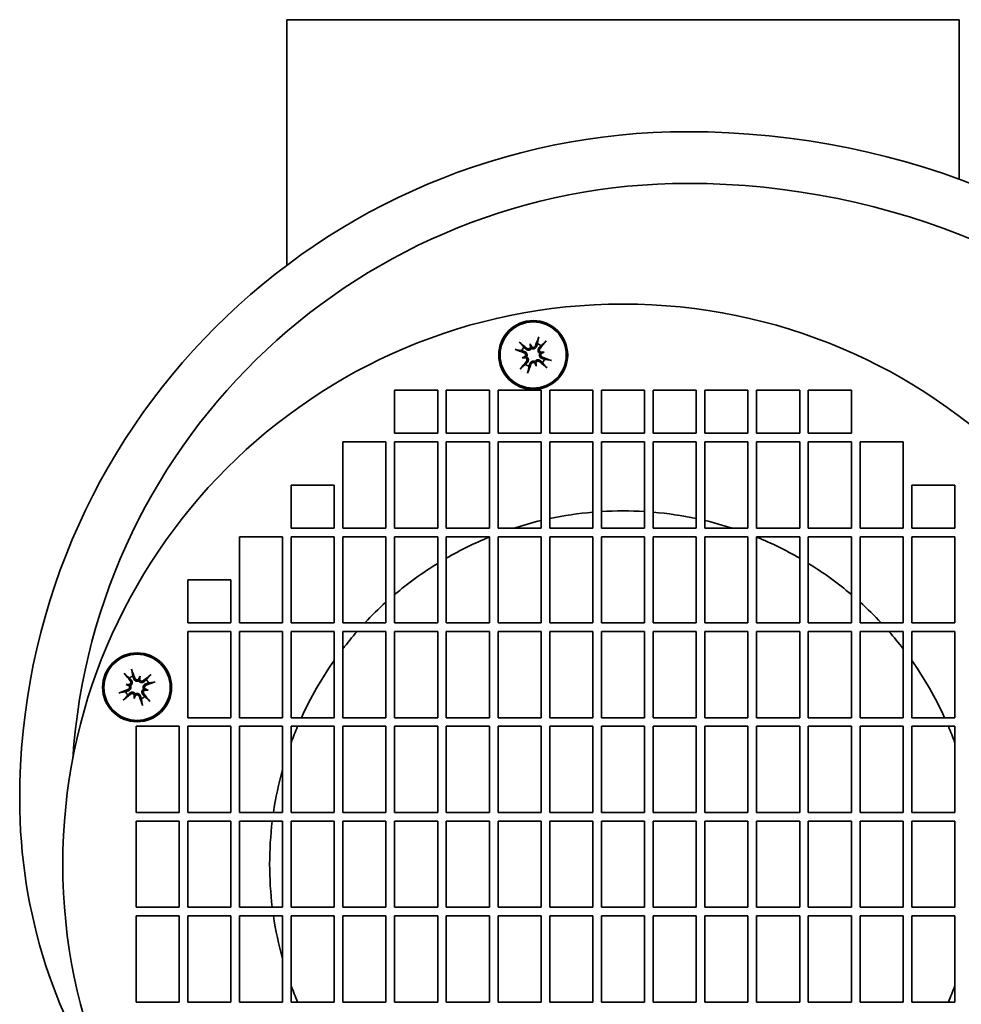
# Model space of a CAD drawing. Header units: millimetres. Extents: x 110 to 310, y 36 to 261.
# Tile 2 of 3: x 139 to 249, y 146 to 261. Entities that reach past the tile are written whole.
import ezdxf

# ---------------------------------------------------------------- set-up
doc = ezdxf.new("R2010")
doc.units = ezdxf.units.MM
doc.layers.add('Krawędzie widoczne(ISO)', color=7, linetype='Continuous', lineweight=35, true_color=0x262659)

msp = doc.modelspace()

# ---------------------------------------------------------------- linework, layer by layer
at = {"layer": 'Krawędzie widoczne(ISO)'}
for p, q in [((170.5, 232.25), (170.5, 260.75)), ((170.5, 260.75), (248.5, 260.75)), ((248.5, 242.22), (248.5, 260.75)), ((198.74, 223.12), (198.81, 222.84)), ((198.81, 222.84), (198.88, 222.59)), ((200.08, 222.11), (199.83, 222.04)), ((200.36, 222.18), (200.08, 222.11)), ((197.8, 221.5), (198.08, 221.57)), ((198.08, 221.57), (198.33, 221.64)), ((199.35, 220.84), (199.28, 221.09)), ((199.42, 220.56), (199.35, 220.84)), ((183, 217.75), (188, 217.75)), ((183, 212.75), (183, 217.75)), ((188, 217.75), (188, 212.75)), ((189, 217.75), (194, 217.75)), ((189, 212.75), (189, 217.75)), ((194, 217.75), (194, 212.75)), ((195, 217.75), (200, 217.75)), ((195, 212.75), (195, 217.75)), ((200, 217.75), (200, 212.75)), ((201, 217.75), (206, 217.75)), ((201, 212.75), (201, 217.75)), ((206, 217.75), (206, 212.75)), ((207, 217.75), (212, 217.75)), ((207, 212.75), (207, 217.75)), ((212, 217.75), (212, 212.75)), ((213, 217.75), (218, 217.75)), ((213, 212.75), (213, 217.75)), ((218, 217.75), (218, 212.75)), ((219, 217.75), (224, 217.75)), ((219, 212.75), (219, 217.75)), ((224, 217.75), (224, 212.75)), ((225, 217.75), (230, 217.75)), ((225, 212.75), (225, 217.75)), ((230, 217.75), (230, 212.75)), ((231, 217.75), (236, 217.75)), ((231, 212.75), (231, 217.75)), ((236, 217.75), (236, 212.75)), ((188, 212.75), (183, 212.75)), ((194, 212.75), (189, 212.75)), ((200, 212.75), (195, 212.75)), ((206, 212.75), (201, 212.75)), ((212, 212.75), (207, 212.75)), ((218, 212.75), (213, 212.75)), ((224, 212.75), (219, 212.75)), ((230, 212.75), (225, 212.75)), ((236, 212.75), (231, 212.75)), ((177, 201.75), (177, 211.75)), ((177, 211.75), (182, 211.75)), ((182, 211.75), (182, 201.75)), ((183, 201.75), (183, 211.75)), ((183, 211.75), (188, 211.75)), ((188, 211.75), (188, 201.75)), ((189, 201.75), (189, 211.75)), ((189, 211.75), (194, 211.75)), ((194, 211.75), (194, 201.75)), ((195, 201.75), (195, 211.75)), ((195, 211.75), (200, 211.75)), ((200, 211.75), (200, 201.75)), ((201, 201.75), (201, 211.75)), ((201, 211.75), (206, 211.75)), ((206, 211.75), (206, 201.75)), ((207, 201.75), (207, 211.75)), ((207, 211.75), (212, 211.75)), ((212, 211.75), (212, 201.75)), ((213, 201.75), (213, 211.75)), ((213, 211.75), (218, 211.75)), ((218, 211.75), (218, 201.75)), ((219, 201.75), (219, 211.75)), ((219, 211.75), (224, 211.75)), ((224, 211.75), (224, 201.75)), ((225, 201.75), (225, 211.75)), ((225, 211.75), (230, 211.75)), ((230, 211.75), (230, 201.75)), ((231, 201.75), (231, 211.75)), ((231, 211.75), (236, 211.75)), ((236, 211.75), (236, 201.75)), ((237, 211.75), (242, 211.75)), ((237, 201.75), (237, 211.75)), ((242, 211.75), (242, 201.75)), ((171, 206.75), (176, 206.75)), ((171, 201.75), (171, 206.75)), ((176, 206.75), (176, 201.75)), ((243, 206.75), (248, 206.75)), ((243, 201.75), (243, 206.75)), ((248, 206.75), (248, 201.75)), ((176, 201.75), (171, 201.75)), ((182, 201.75), (177, 201.75)), ((188, 201.75), (183, 201.75)), ((194, 201.75), (189, 201.75)), ((200, 201.75), (195, 201.75)), ((206, 201.75), (201, 201.75)), ((212, 201.75), (207, 201.75)), ((218, 201.75), (213, 201.75)), ((224, 201.75), (219, 201.75)), ((230, 201.75), (225, 201.75)), ((236, 201.75), (231, 201.75)), ((242, 201.75), (237, 201.75)), ((248, 201.75), (243, 201.75)), ((165, 190.75), (165, 200.75)), ((165, 200.75), (170, 200.75)), ((170, 200.75), (170, 190.75)), ((171, 190.75), (171, 200.75)), ((171, 200.75), (176, 200.75)), ((176, 200.75), (176, 190.75)), ((177, 190.75), (177, 200.75)), ((177, 200.75), (182, 200.75)), ((182, 200.75), (182, 190.75)), ((183, 190.75), (183, 200.75)), ((183, 200.75), (188, 200.75)), ((188, 200.75), (188, 190.75)), ((189, 190.75), (189, 200.75)), ((189, 200.75), (194, 200.75)), ((194, 200.75), (194, 190.75)), ((195, 190.75), (195, 200.75)), ((195, 200.75), (200, 200.75)), ((200, 200.75), (200, 190.75)), ((201, 190.75), (201, 200.75)), ((201, 200.75), (206, 200.75)), ((206, 200.75), (206, 190.75)), ((207, 190.75), (207, 200.75)), ((207, 200.75), (212, 200.75)), ((212, 200.75), (212, 190.75)), ((213, 200.75), (218, 200.75)), ((213, 190.75), (213, 200.75)), ((218, 200.75), (218, 190.75)), ((219, 200.75), (224, 200.75)), ((219, 190.75), (219, 200.75)), ((224, 200.75), (224, 190.75)), ((225, 200.75), (230, 200.75)), ((225, 190.75), (225, 200.75)), ((230, 200.75), (230, 190.75)), ((231, 200.75), (236, 200.75)), ((231, 190.75), (231, 200.75)), ((236, 200.75), (236, 190.75)), ((237, 190.75), (237, 200.75)), ((237, 200.75), (242, 200.75)), ((242, 200.75), (242, 190.75)), ((243, 200.75), (248, 200.75)), ((243, 190.75), (243, 200.75)), ((248, 200.75), (248, 190.75)), ((159, 195.75), (164, 195.75)), ((159, 190.75), (159, 195.75)), ((164, 195.75), (164, 190.75)), ((164, 190.75), (159, 190.75)), ((159, 179.75), (159, 189.75)), ((159, 189.75), (164, 189.75)), ((164, 189.75), (164, 179.75)), ((170, 190.75), (165, 190.75)), ((165, 179.75), (165, 189.75)), ((165, 189.75), (170, 189.75)), ((170, 189.75), (170, 179.75)), ((176, 190.75), (171, 190.75)), ((171, 179.75), (171, 189.75)), ((171, 189.75), (176, 189.75)), ((176, 189.75), (176, 179.75)), ((182, 190.75), (177, 190.75)), ((177, 179.75), (177, 189.75)), ((177, 189.75), (182, 189.75)), ((182, 189.75), (182, 179.75)), ((188, 190.75), (183, 190.75)), ((183, 179.75), (183, 189.75)), ((183, 189.75), (188, 189.75)), ((188, 189.75), (188, 179.75)), ((194, 190.75), (189, 190.75)), ((189, 179.75), (189, 189.75)), ((189, 189.75), (194, 189.75)), ((194, 189.75), (194, 179.75)), ((200, 190.75), (195, 190.75)), ((195, 179.75), (195, 189.75)), ((195, 189.75), (200, 189.75)), ((200, 189.75), (200, 179.75)), ((206, 190.75), (201, 190.75)), ((201, 179.75), (201, 189.75)), ((201, 189.75), (206, 189.75)), ((206, 189.75), (206, 179.75)), ((212, 190.75), (207, 190.75)), ((207, 179.75), (207, 189.75)), ((207, 189.75), (212, 189.75)), ((212, 189.75), (212, 179.75)), ((218, 190.75), (213, 190.75)), ((213, 179.75), (213, 189.75)), ((213, 189.75), (218, 189.75)), ((218, 189.75), (218, 179.75)), ((224, 190.75), (219, 190.75)), ((219, 179.75), (219, 189.75)), ((219, 189.75), (224, 189.75)), ((224, 189.75), (224, 179.75)), ((230, 190.75), (225, 190.75)), ((225, 179.75), (225, 189.75)), ((225, 189.75), (230, 189.75)), ((230, 189.75), (230, 179.75)), ((236, 190.75), (231, 190.75)), ((231, 179.75), (231, 189.75)), ((231, 189.75), (236, 189.75)), ((236, 189.75), (236, 179.75)), ((242, 190.75), (237, 190.75)), ((237, 179.75), (237, 189.75)), ((237, 189.75), (242, 189.75)), ((242, 189.75), (242, 179.75)), ((248, 190.75), (243, 190.75)), ((243, 189.75), (248, 189.75)), ((243, 179.75), (243, 189.75)), ((248, 189.75), (248, 179.75)), ((153.39, 184.27), (153.32, 184.02)), ((153.46, 184.55), (153.39, 184.27)), ((151.84, 183.61), (152.12, 183.54)), ((152.12, 183.54), (152.37, 183.47)), ((154.12, 183), (153.87, 183.07)), ((154.4, 182.93), (154.12, 183)), ((152.78, 181.99), (152.85, 182.27)), ((152.85, 182.27), (152.92, 182.52)), ((164, 179.75), (159, 179.75)), ((170, 179.75), (165, 179.75)), ((176, 179.75), (171, 179.75)), ((182, 179.75), (177, 179.75)), ((188, 179.75), (183, 179.75)), ((194, 179.75), (189, 179.75)), ((200, 179.75), (195, 179.75)), ((206, 179.75), (201, 179.75)), ((212, 179.75), (207, 179.75)), ((218, 179.75), (213, 179.75)), ((224, 179.75), (219, 179.75)), ((230, 179.75), (225, 179.75)), ((236, 179.75), (231, 179.75)), ((242, 179.75), (237, 179.75)), ((248, 179.75), (243, 179.75)), ((153, 168.75), (153, 178.75)), ((153, 178.75), (158, 178.75)), ((158, 178.75), (158, 168.75)), ((159, 168.75), (159, 178.75)), ((159, 178.75), (164, 178.75)), ((164, 178.75), (164, 168.75)), ((165, 168.75), (165, 178.75)), ((165, 178.75), (170, 178.75)), ((170, 178.75), (170, 168.75)), ((171, 168.75), (171, 178.75)), ((171, 178.75), (176, 178.75)), ((176, 178.75), (176, 168.75)), ((177, 168.75), (177, 178.75)), ((177, 178.75), (182, 178.75)), ((182, 178.75), (182, 168.75)), ((183, 168.75), (183, 178.75)), ((183, 178.75), (188, 178.75)), ((188, 178.75), (188, 168.75)), ((189, 168.75), (189, 178.75)), ((189, 178.75), (194, 178.75)), ((194, 178.75), (194, 168.75)), ((195, 168.75), (195, 178.75)), ((195, 178.75), (200, 178.75)), ((200, 178.75), (200, 168.75)), ((201, 168.75), (201, 178.75)), ((201, 178.75), (206, 178.75)), ((206, 178.75), (206, 168.75)), ((207, 168.75), (207, 178.75)), ((207, 178.75), (212, 178.75)), ((212, 178.75), (212, 168.75)), ((213, 168.75), (213, 178.75)), ((213, 178.75), (218, 178.75)), ((218, 178.75), (218, 168.75)), ((219, 168.75), (219, 178.75)), ((219, 178.75), (224, 178.75)), ((224, 178.75), (224, 168.75)), ((225, 168.75), (225, 178.75)), ((225, 178.75), (230, 178.75)), ((230, 178.75), (230, 168.75)), ((231, 168.75), (231, 178.75)), ((231, 178.75), (236, 178.75)), ((236, 178.75), (236, 168.75)), ((237, 168.75), (237, 178.75)), ((237, 178.75), (242, 178.75)), ((242, 178.75), (242, 168.75)), ((243, 168.75), (243, 178.75)), ((243, 178.75), (248, 178.75)), ((248, 178.75), (248, 168.75)), ((158, 168.75), (153, 168.75)), ((164, 168.75), (159, 168.75)), ((170, 168.75), (165, 168.75)), ((176, 168.75), (171, 168.75)), ((182, 168.75), (177, 168.75)), ((188, 168.75), (183, 168.75)), ((194, 168.75), (189, 168.75)), ((200, 168.75), (195, 168.75)), ((206, 168.75), (201, 168.75)), ((212, 168.75), (207, 168.75)), ((218, 168.75), (213, 168.75)), ((224, 168.75), (219, 168.75)), ((230, 168.75), (225, 168.75)), ((236, 168.75), (231, 168.75)), ((242, 168.75), (237, 168.75)), ((248, 168.75), (243, 168.75)), ((153, 157.75), (153, 167.75)), ((153, 167.75), (158, 167.75)), ((158, 167.75), (158, 157.75)), ((159, 157.75), (159, 167.75)), ((159, 167.75), (164, 167.75)), ((164, 167.75), (164, 157.75)), ((165, 157.75), (165, 167.75)), ((165, 167.75), (170, 167.75)), ((170, 167.75), (170, 157.75)), ((171, 157.75), (171, 167.75)), ((171, 167.75), (176, 167.75)), ((176, 167.75), (176, 157.75)), ((177, 157.75), (177, 167.75)), ((177, 167.75), (182, 167.75)), ((182, 167.75), (182, 157.75)), ((183, 157.75), (183, 167.75)), ((183, 167.75), (188, 167.75)), ((188, 167.75), (188, 157.75)), ((189, 157.75), (189, 167.75)), ((189, 167.75), (194, 167.75)), ((194, 167.75), (194, 157.75)), ((195, 157.75), (195, 167.75)), ((195, 167.75), (200, 167.75)), ((200, 167.75), (200, 157.75)), ((201, 157.75), (201, 167.75)), ((201, 167.75), (206, 167.75)), ((206, 167.75), (206, 157.75)), ((207, 157.75), (207, 167.75)), ((207, 167.75), (212, 167.75)), ((212, 167.75), (212, 157.75)), ((213, 157.75), (213, 167.75)), ((213, 167.75), (218, 167.75)), ((218, 167.75), (218, 157.75)), ((219, 157.75), (219, 167.75)), ((219, 167.75), (224, 167.75)), ((224, 167.75), (224, 157.75)), ((225, 157.75), (225, 167.75)), ((225, 167.75), (230, 167.75)), ((230, 167.75), (230, 157.75)), ((231, 157.75), (231, 167.75)), ((231, 167.75), (236, 167.75)), ((236, 167.75), (236, 157.75)), ((237, 157.75), (237, 167.75)), ((237, 167.75), (242, 167.75)), ((242, 167.75), (242, 157.75)), ((243, 157.75), (243, 167.75)), ((243, 167.75), (248, 167.75)), ((248, 167.75), (248, 157.75)), ((158, 157.75), (153, 157.75)), ((164, 157.75), (159, 157.75)), ((170, 157.75), (165, 157.75)), ((176, 157.75), (171, 157.75)), ((182, 157.75), (177, 157.75)), ((188, 157.75), (183, 157.75)), ((194, 157.75), (189, 157.75)), ((200, 157.75), (195, 157.75)), ((206, 157.75), (201, 157.75)), ((212, 157.75), (207, 157.75)), ((218, 157.75), (213, 157.75)), ((224, 157.75), (219, 157.75)), ((230, 157.75), (225, 157.75)), ((236, 157.75), (231, 157.75)), ((242, 157.75), (237, 157.75)), ((248, 157.75), (243, 157.75)), ((153, 146.75), (153, 156.75)), ((153, 156.75), (158, 156.75)), ((158, 156.75), (158, 146.75)), ((159, 146.75), (159, 156.75)), ((159, 156.75), (164, 156.75)), ((164, 156.75), (164, 146.75)), ((165, 156.75), (170, 156.75)), ((165, 146.75), (165, 156.75)), ((170, 156.75), (170, 146.75)), ((171, 156.75), (176, 156.75)), ((171, 146.75), (171, 156.75)), ((176, 156.75), (176, 146.75)), ((177, 156.75), (182, 156.75)), ((177, 146.75), (177, 156.75)), ((182, 156.75), (182, 146.75)), ((183, 156.75), (188, 156.75)), ((183, 146.75), (183, 156.75)), ((188, 156.75), (188, 146.75)), ((189, 156.75), (194, 156.75)), ((189, 146.75), (189, 156.75)), ((194, 156.75), (194, 146.75)), ((195, 156.75), (200, 156.75)), ((195, 146.75), (195, 156.75)), ((200, 156.75), (200, 146.75)), ((201, 156.75), (206, 156.75)), ((201, 146.75), (201, 156.75)), ((206, 156.75), (206, 146.75)), ((207, 156.75), (212, 156.75)), ((207, 146.75), (207, 156.75)), ((212, 156.75), (212, 146.75)), ((213, 156.75), (218, 156.75)), ((213, 146.75), (213, 156.75)), ((218, 156.75), (218, 146.75)), ((219, 156.75), (224, 156.75)), ((219, 146.75), (219, 156.75)), ((224, 156.75), (224, 146.75)), ((225, 156.75), (230, 156.75)), ((225, 146.75), (225, 156.75)), ((230, 156.75), (230, 146.75)), ((231, 146.75), (231, 156.75)), ((231, 156.75), (236, 156.75)), ((236, 156.75), (236, 146.75)), ((237, 156.75), (242, 156.75)), ((237, 146.75), (237, 156.75)), ((242, 156.75), (242, 146.75)), ((243, 156.75), (248, 156.75)), ((243, 146.75), (243, 156.75)), ((248, 156.75), (248, 146.75)), ((158, 146.75), (153, 146.75)), ((164, 146.75), (159, 146.75)), ((170, 146.75), (165, 146.75)), ((176, 146.75), (171, 146.75)), ((182, 146.75), (177, 146.75)), ((188, 146.75), (183, 146.75)), ((194, 146.75), (189, 146.75)), ((200, 146.75), (195, 146.75)), ((206, 146.75), (201, 146.75)), ((212, 146.75), (207, 146.75)), ((218, 146.75), (213, 146.75)), ((224, 146.75), (219, 146.75)), ((230, 146.75), (225, 146.75)), ((236, 146.75), (231, 146.75)), ((242, 146.75), (237, 146.75)), ((248, 146.75), (243, 146.75))]:
    msp.add_line(p, q, dxfattribs=at)
for centre, radius in [((209.5, 162.75), 65), ((199.08, 221.84), 4), ((199.08, 221.84), 3.84), ((153.12, 183.27), 4), ((153.12, 183.27), 3.84)]:
    msp.add_circle(centre, radius, dxfattribs=at)
for centre, radius, start, end in [((217, 170.25), 77.5, 90, 180), ((217, 155.25), 92.5, 0, 90), ((217, 170.25), 71.5, 90, 176.2345), ((217, 155.25), 86.5, 0, 90), ((199.08, 221.84), 1.4, 50.4364, 69.5636), ((199.08, 221.84), 1.4, 140.4364, 159.5636), ((199.08, 221.84), 1.4, 230.4364, 249.5636), ((199.08, 221.84), 1.4, 320.4364, 339.5636), ((209.5, 162.75), 41, 94.8971, 101.9652), ((209.5, 162.75), 41, 86.5042, 93.4958), ((209.5, 162.75), 41, 78.0348, 85.1029), ((209.5, 162.75), 41, 103.3976, 107.9698), ((209.5, 162.75), 41, 72.0302, 76.6024), ((209.5, 162.75), 41, 112.2129, 120), ((209.5, 162.75), 41, 60, 67.7871), ((209.5, 162.75), 41, 121.6272, 130.2663), ((209.5, 162.75), 41, 49.7337, 58.3728), ((209.5, 162.75), 41, 132.1236, 136.9272), ((209.5, 162.75), 41, 43.0728, 47.8764), ((209.5, 162.75), 41, 138.8116, 142.4369), ((209.5, 162.75), 41, 37.5631, 41.1884), ((209.5, 162.75), 41, 144.7929, 155.5037), ((209.5, 162.75), 41, 24.4963, 35.2071), ((153.12, 183.27), 1.4, 110.4364, 129.5636), ((153.12, 183.27), 1.4, 20.4364, 39.5636), ((153.12, 183.27), 1.4, 200.4364, 219.5636), ((153.12, 183.27), 1.4, 290.4364, 309.5636), ((209.5, 162.75), 41, 157.0303, 159.8884), ((209.5, 162.75), 41, 20.1116, 22.9697), ((209.5, 162.75), 41, 164.4538, 171.585), ((202, 170.25), 62.5, 180, 215.7105), ((209.5, 162.75), 41, 172.9953, 187.0047), ((209.5, 162.75), 41, 188.415, 195.5462), ((202, 155.25), 107.5, 270, 0), ((202, 155.25), 101.5, 270, 0), ((209.5, 162.75), 41, 200.1116, 202.9697), ((209.5, 162.75), 41, 337.0303, 339.8884)]:
    msp.add_arc(centre, radius, start, end, dxfattribs=at)
for centre, major_axis, ratio, start_param, end_param in [((197.5, 223.28), (-0.157, 0.134), 0.087423, 3.600601, 5.055776), ((198.79, 221.5), (-4.94, 4.2), 0.087156, 4.881829, 5.059976), ((196.58, 220.92), (1.97, -5.37), 0.5, 1.731732, 1.803269), ((201.71, 222.29), (-0.98, 5.64), 0.5, 1.338324, 1.409861), ((198.55, 222.86), (-0.26, -0.045), 0.988452, 2.363331, 2.867585), ((199.03, 222.99), (-0.248, -0.091), 0.988452, 0.274008, 0.778262), ((199.5, 221.69), (-2.17, -6.11), 0.087156, 4.364802, 4.542949), ((199.73, 223.88), (-0.069, -0.194), 0.087423, 4.369002, 5.824177), ((198.74, 222.13), (4.2, 4.94), 0.087156, 4.881829, 5.059976), ((200.52, 223.42), (0.134, 0.157), 0.087423, 3.600601, 5.055776), ((197.04, 222.49), (0.194, -0.069), 0.087423, 4.369002, 5.824177), ((199.23, 222.26), (6.11, -2.17), 0.087156, 4.364802, 4.542949), ((200, 219.34), (5.37, 1.97), 0.5, 1.731732, 1.803269), ((197.93, 221.78), (0.091, -0.248), 0.988452, 0.274008, 0.778262), ((199.54, 219.21), (5.64, 0.98), 0.5, 1.338324, 1.409861), ((200.11, 222.37), (-0.045, 0.26), 0.988452, 2.363331, 2.867585), ((198.16, 224.34), (-5.37, -1.97), 0.5, 1.731732, 1.803269), ((200.23, 221.89), (-0.091, 0.248), 0.988452, 0.274008, 0.778262), ((199.42, 221.55), (-4.2, -4.94), 0.087156, 4.881829, 5.059976), ((198.63, 224.47), (-5.64, -0.98), 0.5, 1.338324, 1.409861), ((198.06, 221.31), (0.045, -0.26), 0.988452, 2.363331, 2.867585), ((198.66, 221.99), (2.17, 6.11), 0.087156, 4.364802, 4.542949), ((201.58, 222.76), (-1.97, 5.37), 0.5, 1.731732, 1.803269), ((199.13, 220.69), (0.248, 0.091), 0.988452, 0.274008, 0.778262), ((199.61, 220.81), (0.26, 0.045), 0.988452, 2.363331, 2.867585), ((196.45, 221.38), (0.98, -5.64), 0.5, 1.338324, 1.409861), ((199.37, 222.18), (4.94, -4.2), 0.087156, 4.881829, 5.059976), ((198.93, 221.42), (-6.11, 2.17), 0.087156, 4.364802, 4.542949), ((201.12, 221.19), (-0.194, 0.069), 0.087423, 4.369002, 5.824177), ((197.64, 220.25), (-0.134, -0.157), 0.087423, 3.600601, 5.055776), ((198.43, 219.8), (0.069, 0.194), 0.087423, 4.369002, 5.824177), ((200.67, 220.4), (0.157, -0.134), 0.087423, 3.600601, 5.055776), ((152.47, 185.31), (-0.069, 0.194), 0.087423, 3.600601, 5.055776), ((152.7, 183.12), (-2.17, 6.11), 0.087156, 4.881829, 5.059976), ((151.68, 184.86), (0.134, -0.157), 0.087423, 4.369002, 5.824177), ((153.46, 183.56), (4.2, -4.94), 0.087156, 4.364802, 4.542949), ((155.62, 182.35), (1.97, 5.37), 0.5, 1.338324, 1.409861), ((153.17, 184.42), (-0.248, 0.091), 0.988452, 2.363331, 2.867585), ((153.65, 184.3), (-0.26, 0.045), 0.988452, 0.274008, 0.778262), ((150.49, 183.73), (-0.98, -5.64), 0.5, 1.731732, 1.803269), ((153.41, 182.93), (-4.94, -4.2), 0.087156, 4.364802, 4.542949), ((154.7, 184.71), (-0.157, -0.134), 0.087423, 4.369002, 5.824177), ((153.27, 182.85), (-6.11, -2.17), 0.087156, 4.881829, 5.059976), ((152.66, 180.64), (5.64, -0.98), 0.5, 1.731732, 1.803269), ((154.04, 185.77), (-5.37, 1.97), 0.5, 1.338324, 1.409861), ((152.09, 183.8), (-0.045, -0.26), 0.988452, 0.274008, 0.778262), ((151.97, 183.32), (-0.091, -0.248), 0.988452, 2.363331, 2.867585), ((154.14, 182.74), (0.045, 0.26), 0.988452, 0.274008, 0.778262), ((153.57, 185.9), (-5.64, 0.98), 0.5, 1.731732, 1.803269), ((152.2, 180.77), (5.37, -1.97), 0.5, 1.338324, 1.409861), ((154.27, 183.22), (0.091, 0.248), 0.988452, 2.363331, 2.867585), ((152.97, 183.69), (6.11, 2.17), 0.087156, 4.881829, 5.059976), ((155.16, 183.92), (0.194, 0.069), 0.087423, 3.600601, 5.055776), ((151.08, 182.62), (-0.194, -0.069), 0.087423, 3.600601, 5.055776), ((152.83, 183.61), (4.94, 4.2), 0.087156, 4.364802, 4.542949), ((151.53, 181.83), (0.157, 0.134), 0.087423, 4.369002, 5.824177), ((155.75, 182.82), (0.98, 5.64), 0.5, 1.731732, 1.803269), ((150.62, 184.19), (-1.97, -5.37), 0.5, 1.338324, 1.409861), ((152.59, 182.25), (0.26, -0.045), 0.988452, 0.274008, 0.778262), ((153.06, 182.12), (0.248, -0.091), 0.988452, 2.363331, 2.867585), ((153.54, 183.42), (2.17, -6.11), 0.087156, 4.881829, 5.059976), ((152.78, 182.98), (-4.2, 4.94), 0.087156, 4.364802, 4.542949), ((154.56, 181.69), (-0.134, 0.157), 0.087423, 4.369002, 5.824177), ((153.77, 181.23), (0.069, -0.194), 0.087423, 3.600601, 5.055776)]:
    msp.add_ellipse(centre, major_axis=major_axis, ratio=ratio, start_param=start_param, end_param=end_param, dxfattribs=at)
for points, weights in [([(198, 222.73), (197.85, 222.91), (197.64, 223.16)], [1, 1.01529400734, 1.00328287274]), ([(199.57, 223.15), (199.52, 222.99), (199.48, 222.86)], [1, 1.12995779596, 1.25770150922]), ([(199.66, 223.71), (199.61, 223.38), (199.57, 223.15)], [1.00328287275, 1.01529400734, 1]), ([(199.76, 222.69), (199.86, 222.79), (199.97, 222.92)], [1.25770150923, 1.12995779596, 1]), ([(199.97, 222.92), (200.15, 223.07), (200.41, 223.28)], [1, 1.01529400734, 1.00328287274]), ([(197.21, 222.42), (197.54, 222.37), (197.77, 222.33)], [1.00328287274, 1.01529400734, 1]), ([(197.77, 222.33), (197.93, 222.28), (198.06, 222.24)], [1, 1.12995779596, 1.25770150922]), ([(198.23, 222.52), (198.13, 222.61), (198, 222.73)], [1.25770150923, 1.12995779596, 1]), ([(198.19, 220.76), (198.01, 220.61), (197.76, 220.4)], [1, 1.01529400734, 1.00328287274]), ([(198.4, 220.98), (198.31, 220.89), (198.19, 220.76)], [1.25770150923, 1.12995779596, 1]), ([(198.5, 219.97), (198.55, 220.29), (198.59, 220.53)], [1.00328287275, 1.01529400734, 1]), ([(198.59, 220.53), (198.64, 220.69), (198.68, 220.82)], [1, 1.12995779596, 1.25770150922]), ([(199.94, 221.16), (200.03, 221.06), (200.16, 220.95)], [1.25770150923, 1.12995779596, 1]), ([(200.39, 221.35), (200.23, 221.4), (200.1, 221.44)], [1, 1.12995779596, 1.25770150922]), ([(200.16, 220.95), (200.31, 220.77), (200.52, 220.51)], [1, 1.01529400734, 1.00328287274]), ([(200.95, 221.26), (200.63, 221.31), (200.39, 221.35)], [1.00328287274, 1.01529400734, 1]), ([(152.63, 184.58), (152.59, 184.82), (152.54, 185.14)], [1, 1.01529400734, 1.00328287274]), ([(151.79, 184.71), (152.05, 184.5), (152.23, 184.35)], [1.00328287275, 1.01529400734, 1]), ([(152.23, 184.35), (152.34, 184.22), (152.44, 184.13)], [1, 1.12995779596, 1.25770150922]), ([(152.72, 184.29), (152.68, 184.42), (152.63, 184.58)], [1.25770150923, 1.12995779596, 1]), ([(154.2, 184.16), (154.07, 184.05), (153.97, 183.95)], [1, 1.12995779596, 1.25770150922]), ([(154.56, 184.6), (154.35, 184.34), (154.2, 184.16)], [1.00328287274, 1.01529400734, 1]), ([(152.1, 182.87), (151.97, 182.83), (151.81, 182.78)], [1.25770150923, 1.12995779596, 1]), ([(154.14, 183.67), (154.27, 183.71), (154.43, 183.76)], [1.25770150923, 1.12995779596, 1]), ([(154.43, 183.76), (154.66, 183.8), (154.99, 183.85)], [1, 1.01529400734, 1.00328287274]), ([(151.81, 182.78), (151.57, 182.74), (151.25, 182.69)], [1, 1.01529400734, 1.00328287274]), ([(151.68, 181.95), (151.89, 182.2), (152.04, 182.38)], [1.00328287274, 1.01529400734, 1]), ([(152.04, 182.38), (152.17, 182.5), (152.26, 182.59)], [1, 1.12995779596, 1.25770150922]), ([(153.52, 182.25), (153.56, 182.12), (153.61, 181.96)], [1.25770150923, 1.12995779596, 1]), ([(153.61, 181.96), (153.65, 181.73), (153.7, 181.4)], [1, 1.01529400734, 1.00328287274]), ([(154.01, 182.19), (153.89, 182.32), (153.8, 182.42)], [1, 1.12995779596, 1.25770150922]), ([(154.44, 181.83), (154.19, 182.04), (154.01, 182.19)], [1.00328287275, 1.01529400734, 1])]:
    msp.add_rational_spline(points, weights, degree=2, dxfattribs=at)
for points, knots in [([(199.48, 222.86), (199.48, 222.85), (199.47, 222.83), (199.45, 222.78), (199.43, 222.74), (199.37, 222.67), (199.34, 222.64), (199.27, 222.6), (199.23, 222.58), (199.15, 222.55), (199.11, 222.55), (199.03, 222.55), (198.99, 222.55), (198.92, 222.57), (198.9, 222.58), (198.88, 222.59)], [-0.10914291, -0.10914291, -0.10914291, -0.10914291, -0.10517197, -0.10517197, -0.09099846, -0.09099846, -0.07682495, -0.07682495, -0.06470547, -0.06470547, -0.05258598, -0.05258598, -0.0404665, -0.0404665, -0.03342856, -0.03342856, -0.03342856, -0.03342856]), ([(199.34, 222.91), (199.33, 222.87), (199.31, 222.84), (199.26, 222.78), (199.22, 222.76), (199.16, 222.73), (199.12, 222.72), (199.04, 222.71), (199, 222.72), (198.95, 222.74), (198.93, 222.74), (198.91, 222.75)], [0, 0, 0, 0, 0.01116716, 0.01116716, 0.02233431, 0.02233431, 0.03329353, 0.03329353, 0.04425275, 0.04425275, 0.04996652, 0.04996652, 0.04996652, 0.04996652]), ([(198.01, 222.1), (198.05, 222.09), (198.08, 222.07), (198.14, 222.01), (198.16, 221.98), (198.19, 221.91), (198.2, 221.88), (198.21, 221.8), (198.2, 221.76), (198.18, 221.71), (198.18, 221.69), (198.17, 221.67)], [-0.1800581, -0.1800581, -0.1800581, -0.1800581, -0.16889095, -0.16889095, -0.15772379, -0.15772379, -0.14676457, -0.14676457, -0.13580535, -0.13580535, -0.13009158, -0.13009158, -0.13009158, -0.13009158]), ([(198.06, 222.24), (198.07, 222.23), (198.09, 222.23), (198.13, 222.21), (198.17, 222.19), (198.25, 222.13), (198.28, 222.1), (198.32, 222.03), (198.34, 221.99), (198.37, 221.91), (198.37, 221.87), (198.37, 221.79), (198.37, 221.75), (198.35, 221.68), (198.34, 221.66), (198.33, 221.64)], [-0.10914291, -0.10914291, -0.10914291, -0.10914291, -0.10517197, -0.10517197, -0.09099846, -0.09099846, -0.07682495, -0.07682495, -0.06470547, -0.06470547, -0.05258598, -0.05258598, -0.0404665, -0.0404665, -0.03342856, -0.03342856, -0.03342856, -0.03342856]), ([(198.88, 222.59), (198.87, 222.57), (198.85, 222.55), (198.81, 222.5), (198.77, 222.48), (198.7, 222.44), (198.66, 222.42), (198.58, 222.4), (198.54, 222.4), (198.46, 222.41), (198.41, 222.42), (198.32, 222.45), (198.29, 222.47), (198.25, 222.5), (198.24, 222.5), (198.23, 222.51), (198.23, 222.52)], [-0.07174341, -0.07174341, -0.07174341, -0.07174341, -0.06470547, -0.06470547, -0.05258598, -0.05258598, -0.0404665, -0.0404665, -0.02834702, -0.02834702, -0.01417351, -0.01417351, 0, 0, 0, 0.00397094, 0.00397094, 0.00397094, 0.00397094]), ([(198.77, 222.72), (198.77, 222.71), (198.77, 222.71), (198.75, 222.68), (198.72, 222.65), (198.66, 222.6), (198.62, 222.58), (198.55, 222.57), (198.51, 222.56), (198.44, 222.57), (198.4, 222.58), (198.35, 222.61), (198.34, 222.62), (198.32, 222.63)], [-0.15827539, -0.15827539, -0.15827539, -0.15827539, -0.15764996, -0.15764996, -0.14669212, -0.14669212, -0.13573428, -0.13573428, -0.12469501, -0.12469501, -0.11365575, -0.11365575, -0.10828626, -0.10828626, -0.10828626, -0.10828626]), ([(199.83, 222.04), (199.81, 222.05), (199.79, 222.07), (199.74, 222.11), (199.72, 222.15), (199.68, 222.22), (199.66, 222.26), (199.65, 222.34), (199.64, 222.38), (199.65, 222.46), (199.66, 222.51), (199.69, 222.59), (199.71, 222.63), (199.74, 222.67), (199.75, 222.68), (199.76, 222.69), (199.76, 222.69)], [-0.07174341, -0.07174341, -0.07174341, -0.07174341, -0.06470547, -0.06470547, -0.05258598, -0.05258598, -0.0404665, -0.0404665, -0.02834702, -0.02834702, -0.01417351, -0.01417351, 0, 0, 0, 0.00397094, 0.00397094, 0.00397094, 0.00397094]), ([(200.1, 221.44), (200.09, 221.44), (200.08, 221.45), (200.03, 221.47), (199.99, 221.49), (199.92, 221.55), (199.88, 221.58), (199.84, 221.65), (199.82, 221.68), (199.8, 221.76), (199.79, 221.81), (199.79, 221.89), (199.79, 221.93), (199.81, 222), (199.82, 222.02), (199.83, 222.04)], [-0.10914291, -0.10914291, -0.10914291, -0.10914291, -0.10517197, -0.10517197, -0.09099846, -0.09099846, -0.07682495, -0.07682495, -0.06470547, -0.06470547, -0.05258598, -0.05258598, -0.0404665, -0.0404665, -0.03342856, -0.03342856, -0.03342856, -0.03342856]), ([(199.96, 222.15), (199.96, 222.15), (199.95, 222.15), (199.92, 222.17), (199.89, 222.2), (199.84, 222.26), (199.83, 222.3), (199.81, 222.37), (199.8, 222.41), (199.81, 222.48), (199.83, 222.52), (199.85, 222.57), (199.86, 222.58), (199.87, 222.6)], [-0.15827539, -0.15827539, -0.15827539, -0.15827539, -0.15764996, -0.15764996, -0.14669212, -0.14669212, -0.13573428, -0.13573428, -0.12469501, -0.12469501, -0.11365575, -0.11365575, -0.10828626, -0.10828626, -0.10828626, -0.10828626]), ([(200.15, 221.58), (200.11, 221.59), (200.08, 221.61), (200.02, 221.66), (200, 221.7), (199.97, 221.76), (199.96, 221.8), (199.95, 221.88), (199.96, 221.92), (199.98, 221.97), (199.99, 221.99), (200, 222.01)], [-0.1800581, -0.1800581, -0.1800581, -0.1800581, -0.16889095, -0.16889095, -0.15772379, -0.15772379, -0.14676457, -0.14676457, -0.13580535, -0.13580535, -0.13009158, -0.13009158, -0.13009158, -0.13009158]), ([(198.2, 221.52), (198.21, 221.52), (198.21, 221.52), (198.24, 221.5), (198.27, 221.48), (198.32, 221.42), (198.34, 221.38), (198.35, 221.31), (198.36, 221.27), (198.35, 221.19), (198.34, 221.15), (198.31, 221.11), (198.3, 221.09), (198.29, 221.08)], [-0.15827539, -0.15827539, -0.15827539, -0.15827539, -0.15764996, -0.15764996, -0.14669212, -0.14669212, -0.13573428, -0.13573428, -0.12469501, -0.12469501, -0.11365575, -0.11365575, -0.10828626, -0.10828626, -0.10828626, -0.10828626]), ([(198.33, 221.64), (198.35, 221.62), (198.37, 221.61), (198.42, 221.56), (198.44, 221.53), (198.48, 221.46), (198.5, 221.42), (198.52, 221.34), (198.52, 221.29), (198.51, 221.21), (198.5, 221.17), (198.47, 221.08), (198.45, 221.04), (198.42, 221.01), (198.41, 221), (198.41, 220.99), (198.4, 220.98)], [-0.07174341, -0.07174341, -0.07174341, -0.07174341, -0.06470547, -0.06470547, -0.05258598, -0.05258598, -0.0404665, -0.0404665, -0.02834702, -0.02834702, -0.01417351, -0.01417351, 0, 0, 0, 0.00397094, 0.00397094, 0.00397094, 0.00397094]), ([(198.68, 220.82), (198.69, 220.83), (198.69, 220.84), (198.71, 220.89), (198.73, 220.93), (198.79, 221), (198.82, 221.03), (198.89, 221.08), (198.93, 221.1), (199.01, 221.12), (199.05, 221.13), (199.13, 221.13), (199.17, 221.13), (199.24, 221.11), (199.26, 221.1), (199.28, 221.09)], [-0.10914291, -0.10914291, -0.10914291, -0.10914291, -0.10517197, -0.10517197, -0.09099846, -0.09099846, -0.07682495, -0.07682495, -0.06470547, -0.06470547, -0.05258598, -0.05258598, -0.0404665, -0.0404665, -0.03342856, -0.03342856, -0.03342856, -0.03342856]), ([(198.82, 220.77), (198.83, 220.81), (198.85, 220.84), (198.91, 220.9), (198.94, 220.92), (199.01, 220.95), (199.04, 220.96), (199.12, 220.97), (199.16, 220.96), (199.21, 220.94), (199.23, 220.93), (199.25, 220.92)], [-0.18005785, -0.18005785, -0.18005785, -0.18005785, -0.1688907, -0.1688907, -0.15772354, -0.15772354, -0.14676432, -0.14676432, -0.1358051, -0.1358051, -0.13009133, -0.13009133, -0.13009133, -0.13009133]), ([(199.28, 221.09), (199.3, 221.11), (199.31, 221.13), (199.36, 221.18), (199.39, 221.2), (199.46, 221.24), (199.5, 221.26), (199.58, 221.27), (199.63, 221.28), (199.71, 221.27), (199.75, 221.26), (199.84, 221.23), (199.88, 221.21), (199.91, 221.18), (199.92, 221.17), (199.93, 221.16), (199.94, 221.16)], [-0.07174341, -0.07174341, -0.07174341, -0.07174341, -0.06470547, -0.06470547, -0.05258598, -0.05258598, -0.0404665, -0.0404665, -0.02834702, -0.02834702, -0.01417351, -0.01417351, 0, 0, 0, 0.00397094, 0.00397094, 0.00397094, 0.00397094]), ([(199.39, 220.96), (199.4, 220.96), (199.4, 220.97), (199.42, 221), (199.44, 221.03), (199.5, 221.08), (199.54, 221.09), (199.61, 221.11), (199.65, 221.12), (199.73, 221.11), (199.76, 221.09), (199.81, 221.07), (199.83, 221.06), (199.84, 221.04)], [-0.15827557, -0.15827557, -0.15827557, -0.15827557, -0.15765014, -0.15765014, -0.1466923, -0.1466923, -0.13573446, -0.13573446, -0.12469519, -0.12469519, -0.11365593, -0.11365593, -0.10828644, -0.10828644, -0.10828644, -0.10828644]), ([(152.32, 184.03), (152.35, 184), (152.37, 183.97), (152.39, 183.89), (152.39, 183.85), (152.39, 183.78), (152.38, 183.74), (152.34, 183.67), (152.32, 183.64), (152.28, 183.61), (152.26, 183.59), (152.24, 183.58)], [0, 0, 0, 0, 0.01116716, 0.01116716, 0.02233431, 0.02233431, 0.03329353, 0.03329353, 0.04425275, 0.04425275, 0.04996652, 0.04996652, 0.04996652, 0.04996652]), ([(152.44, 184.13), (152.44, 184.12), (152.45, 184.11), (152.49, 184.07), (152.51, 184.03), (152.54, 183.94), (152.55, 183.9), (152.56, 183.82), (152.55, 183.77), (152.54, 183.69), (152.52, 183.65), (152.48, 183.58), (152.46, 183.55), (152.41, 183.5), (152.39, 183.49), (152.37, 183.47)], [-0.10914291, -0.10914291, -0.10914291, -0.10914291, -0.10517197, -0.10517197, -0.09099846, -0.09099846, -0.07682495, -0.07682495, -0.06470547, -0.06470547, -0.05258598, -0.05258598, -0.0404665, -0.0404665, -0.03342856, -0.03342856, -0.03342856, -0.03342856]), ([(153.32, 184.02), (153.3, 184.01), (153.28, 184), (153.21, 183.98), (153.17, 183.98), (153.09, 183.98), (153.04, 183.99), (152.96, 184.01), (152.93, 184.03), (152.86, 184.08), (152.83, 184.11), (152.77, 184.18), (152.75, 184.22), (152.73, 184.26), (152.73, 184.27), (152.72, 184.28), (152.72, 184.29)], [-0.07174341, -0.07174341, -0.07174341, -0.07174341, -0.06470547, -0.06470547, -0.05258598, -0.05258598, -0.0404665, -0.0404665, -0.02834702, -0.02834702, -0.01417351, -0.01417351, 0, 0, 0, 0.00397094, 0.00397094, 0.00397094, 0.00397094]), ([(153.29, 184.19), (153.28, 184.19), (153.28, 184.19), (153.25, 184.17), (153.21, 184.15), (153.13, 184.14), (153.09, 184.15), (153.02, 184.17), (152.99, 184.18), (152.93, 184.23), (152.9, 184.26), (152.87, 184.31), (152.86, 184.32), (152.86, 184.34)], [-0.15827539, -0.15827539, -0.15827539, -0.15827539, -0.15764996, -0.15764996, -0.14669212, -0.14669212, -0.13573428, -0.13573428, -0.12469501, -0.12469501, -0.11365575, -0.11365575, -0.10828626, -0.10828626, -0.10828626, -0.10828626]), ([(153.97, 183.95), (153.97, 183.95), (153.96, 183.94), (153.91, 183.9), (153.87, 183.88), (153.79, 183.85), (153.74, 183.84), (153.66, 183.83), (153.62, 183.84), (153.54, 183.85), (153.5, 183.87), (153.43, 183.91), (153.39, 183.93), (153.35, 183.98), (153.33, 184), (153.32, 184.02)], [-0.10914291, -0.10914291, -0.10914291, -0.10914291, -0.10517197, -0.10517197, -0.09099846, -0.09099846, -0.07682495, -0.07682495, -0.06470547, -0.06470547, -0.05258598, -0.05258598, -0.0404665, -0.0404665, -0.03342856, -0.03342856, -0.03342856, -0.03342856]), ([(153.88, 184.06), (153.85, 184.04), (153.82, 184.02), (153.74, 184), (153.7, 183.99), (153.63, 184), (153.59, 184.01), (153.52, 184.05), (153.49, 184.07), (153.45, 184.11), (153.44, 184.13), (153.43, 184.15)], [-0.1800581, -0.1800581, -0.1800581, -0.1800581, -0.16889095, -0.16889095, -0.15772379, -0.15772379, -0.14676457, -0.14676457, -0.13580535, -0.13580535, -0.13009158, -0.13009158, -0.13009158, -0.13009158]), ([(152.2, 183.44), (152.2, 183.44), (152.2, 183.43), (152.22, 183.4), (152.24, 183.36), (152.25, 183.29), (152.24, 183.25), (152.22, 183.18), (152.21, 183.14), (152.16, 183.08), (152.13, 183.05), (152.08, 183.02), (152.07, 183.02), (152.05, 183.01)], [-0.15827539, -0.15827539, -0.15827539, -0.15827539, -0.15764996, -0.15764996, -0.14669212, -0.14669212, -0.13573428, -0.13573428, -0.12469501, -0.12469501, -0.11365575, -0.11365575, -0.10828626, -0.10828626, -0.10828626, -0.10828626]), ([(152.37, 183.47), (152.38, 183.45), (152.39, 183.43), (152.41, 183.36), (152.41, 183.32), (152.41, 183.24), (152.4, 183.2), (152.38, 183.12), (152.36, 183.08), (152.31, 183.01), (152.28, 182.98), (152.21, 182.92), (152.17, 182.9), (152.13, 182.88), (152.12, 182.88), (152.11, 182.88), (152.1, 182.87)], [-0.07174341, -0.07174341, -0.07174341, -0.07174341, -0.06470547, -0.06470547, -0.05258598, -0.05258598, -0.0404665, -0.0404665, -0.02834702, -0.02834702, -0.01417351, -0.01417351, 0, 0, 0, 0.00397094, 0.00397094, 0.00397094, 0.00397094]), ([(153.8, 182.42), (153.79, 182.42), (153.78, 182.43), (153.75, 182.48), (153.73, 182.51), (153.7, 182.6), (153.69, 182.65), (153.68, 182.73), (153.68, 182.77), (153.7, 182.85), (153.72, 182.89), (153.76, 182.96), (153.78, 183), (153.83, 183.04), (153.85, 183.06), (153.87, 183.07)], [-0.10914291, -0.10914291, -0.10914291, -0.10914291, -0.10517197, -0.10517197, -0.09099846, -0.09099846, -0.07682495, -0.07682495, -0.06470547, -0.06470547, -0.05258598, -0.05258598, -0.0404665, -0.0404665, -0.03342856, -0.03342856, -0.03342856, -0.03342856]), ([(153.87, 183.07), (153.86, 183.09), (153.85, 183.11), (153.83, 183.18), (153.83, 183.22), (153.83, 183.3), (153.83, 183.34), (153.86, 183.43), (153.88, 183.46), (153.92, 183.53), (153.95, 183.56), (154.02, 183.62), (154.06, 183.64), (154.1, 183.66), (154.11, 183.66), (154.13, 183.67), (154.14, 183.67)], [-0.07174341, -0.07174341, -0.07174341, -0.07174341, -0.06470547, -0.06470547, -0.05258598, -0.05258598, -0.0404665, -0.0404665, -0.02834702, -0.02834702, -0.01417351, -0.01417351, 0, 0, 0, 0.00397094, 0.00397094, 0.00397094, 0.00397094]), ([(153.91, 182.51), (153.89, 182.54), (153.87, 182.57), (153.85, 182.65), (153.84, 182.69), (153.85, 182.76), (153.86, 182.8), (153.89, 182.87), (153.92, 182.9), (153.96, 182.94), (153.98, 182.95), (154, 182.96)], [-0.18005785, -0.18005785, -0.18005785, -0.18005785, -0.1688907, -0.1688907, -0.15772354, -0.15772354, -0.14676432, -0.14676432, -0.1358051, -0.1358051, -0.13009133, -0.13009133, -0.13009133, -0.13009133]), ([(154.03, 183.1), (154.03, 183.11), (154.03, 183.11), (154.01, 183.14), (154, 183.18), (153.99, 183.26), (153.99, 183.3), (154.01, 183.37), (154.03, 183.4), (154.08, 183.46), (154.11, 183.49), (154.15, 183.52), (154.17, 183.53), (154.19, 183.53)], [-0.15827557, -0.15827557, -0.15827557, -0.15827557, -0.15765014, -0.15765014, -0.1466923, -0.1466923, -0.13573446, -0.13573446, -0.12469519, -0.12469519, -0.11365593, -0.11365593, -0.10828644, -0.10828644, -0.10828644, -0.10828644]), ([(152.26, 182.59), (152.27, 182.6), (152.28, 182.6), (152.32, 182.64), (152.36, 182.66), (152.45, 182.69), (152.49, 182.7), (152.57, 182.71), (152.62, 182.71), (152.7, 182.69), (152.74, 182.67), (152.81, 182.63), (152.84, 182.61), (152.89, 182.56), (152.9, 182.54), (152.92, 182.52)], [-0.10914291, -0.10914291, -0.10914291, -0.10914291, -0.10517197, -0.10517197, -0.09099846, -0.09099846, -0.07682495, -0.07682495, -0.06470547, -0.06470547, -0.05258598, -0.05258598, -0.0404665, -0.0404665, -0.03342856, -0.03342856, -0.03342856, -0.03342856]), ([(152.36, 182.48), (152.39, 182.5), (152.42, 182.52), (152.5, 182.54), (152.54, 182.55), (152.61, 182.54), (152.65, 182.53), (152.72, 182.49), (152.75, 182.47), (152.78, 182.43), (152.8, 182.41), (152.8, 182.39)], [-0.1800581, -0.1800581, -0.1800581, -0.1800581, -0.16889095, -0.16889095, -0.15772379, -0.15772379, -0.14676457, -0.14676457, -0.13580535, -0.13580535, -0.13009158, -0.13009158, -0.13009158, -0.13009158]), ([(152.92, 182.52), (152.94, 182.53), (152.96, 182.54), (153.03, 182.56), (153.07, 182.56), (153.15, 182.56), (153.19, 182.56), (153.27, 182.53), (153.31, 182.51), (153.38, 182.47), (153.41, 182.44), (153.47, 182.36), (153.49, 182.32), (153.51, 182.29), (153.51, 182.28), (153.51, 182.26), (153.52, 182.25)], [-0.07174341, -0.07174341, -0.07174341, -0.07174341, -0.06470547, -0.06470547, -0.05258598, -0.05258598, -0.0404665, -0.0404665, -0.02834702, -0.02834702, -0.01417351, -0.01417351, 0, 0, 0, 0.00397094, 0.00397094, 0.00397094, 0.00397094]), ([(152.95, 182.36), (152.95, 182.36), (152.96, 182.36), (152.99, 182.38), (153.03, 182.39), (153.1, 182.4), (153.14, 182.4), (153.21, 182.38), (153.25, 182.36), (153.31, 182.31), (153.34, 182.28), (153.37, 182.24), (153.37, 182.22), (153.38, 182.2)], [-0.15827539, -0.15827539, -0.15827539, -0.15827539, -0.15764996, -0.15764996, -0.14669212, -0.14669212, -0.13573428, -0.13573428, -0.12469501, -0.12469501, -0.11365575, -0.11365575, -0.10828626, -0.10828626, -0.10828626, -0.10828626])]:
    msp.add_open_spline(points, degree=3, knots=knots, dxfattribs=at)

doc.saveas('drawing.dxf')
